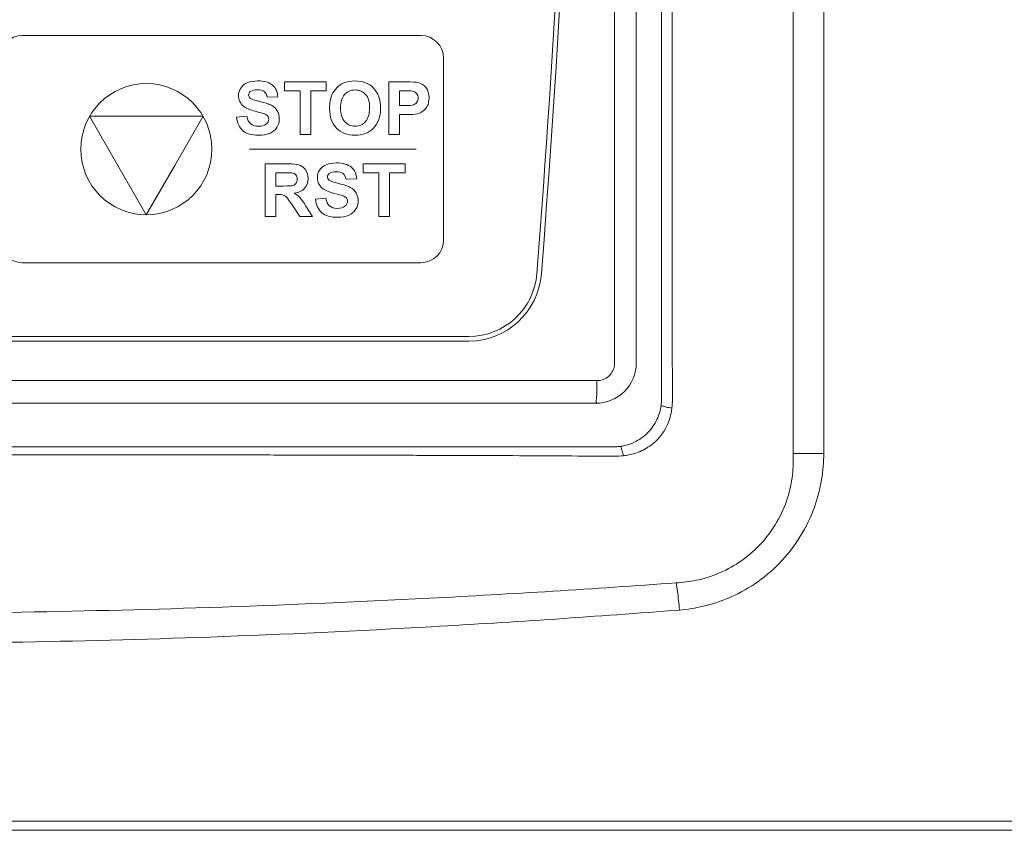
# Model space of a CAD drawing. Header units: millimetres. Extents: x -473 to 23648, y -382 to 1866.
# Tile 106 of 256: x 5145 to 5189, y 158 to 194. Entities that reach past the tile are written whole.
import ezdxf

# ---------------------------------------------------------------- set-up
doc = ezdxf.new("R2010")
doc.units = ezdxf.units.MM
doc.header["$LTSCALE"] = 80
doc.header["$PDMODE"] = 3
doc.header["$PDSIZE"] = 0.3
doc.layers.get('0').update_dxf_attribs({"linetype": 'CONTINUOUS'})
doc.styles.get("Standard").update_dxf_attribs({"font": 'technic_.ttf', "width": 0.7})
doc.dimstyles.get("Standard").update_dxf_attribs({"dimtxt": 3, "dimasz": 3, "dimexe": 0.18, "dimexo": 0.0625, "dimgap": 0.09, "dimtad": 1, "dimdsep": 46, "dimtxsty": 'Standard', "dimcen": 0.09, "dimadec": 0, "dimazin": 0, "dimtol": 1, "dimtp": 0.01, "dimtm": 0.01, "dimtfac": 1, "dimtofl": 0, "dimtmove": 0, "dimatfit": 3, "dimfxl": 1, "dimtolj": 1, "dimarcsym": 0})

# ---------------------------------------------------------------- blocks, each defined once
blk = doc.blocks.new('*D43')
at = {"color": 0, "lineweight": 0, "transparency": 16777216}
for p, q in [((5138.908, 318.41), (5249.944, 318.41)), ((5248.144, 310.41), (5248.144, 172.017)), ((5248.144, -5.056), (5248.144, 133.337)), ((5218.9, -13.056), (5249.944, -13.056))]:
    blk.add_line(p, q, dxfattribs=at)
for p in [(5137.108, 318.41), (5217.1, -13.056), (5248.144, -13.056)]:
    blk.add_point(p, dxfattribs=at)
for points in [[(5249.478, 310.41), (5246.811, 310.41), (5248.144, 318.41)], [(5246.811, -5.056), (5249.478, -5.056), (5248.144, -13.056)]]:
    blk.add_solid(points, dxfattribs=at)
at = {"color": 0, "lineweight": 0, "transparency": 16777216, "insert": (5248.144, 152.677), "char_height": 15, "attachment_point": 5, "rotation": 90}
blk.add_mtext('\\A1;331.5', dxfattribs=at)

msp = doc.modelspace()

# ---------------------------------------------------------------- linework, layer by layer
at = {"color": 0, "linetype": 'Continuous', "lineweight": 0}
for p, q in [((5171.632, 178.997), (5171.632, 284.397)), ((5172.583, 178.998), (5172.583, 284.398)), ((5173.697, 216.816), (5173.696, 177.399)), ((5108.997, 180.164), (5165.22, 180.164)), ((5165.22, 179.964), (5108.997, 179.964)), ((5103.361, 178.224), (5170.856, 178.224))]:
    msp.add_line(p, q, dxfattribs=at)
at = {"linetype": 'Continuous', "lineweight": 0}
for p, q in [((5052.119, 158.844), (5222.098, 158.844)), ((5052.619, 158.444), (5221.598, 158.444))]:
    msp.add_line(p, q, dxfattribs=at)
at = {"color": 0, "linetype": 'Continuous', "lineweight": 0}
for centre, radius, start, end in [((4547.508, 231.5), 622.8, 355.525768, 4.48928), ((4547.508, 231.5), 622.6, 355.525768, 1.182237), ((5165.22, 183.164), 3, 270, 355.5258), ((5165.22, 183.164), 3.2, 270, 355.5258), ((5170.809, 178.997), 1.774, 269.9832, 0.0031), ((5171.673, 177.4), 2.023, 352.5624, 359.9945), ((5171.097, 177.4), 3.077, 352.744, 359.9708), ((5171.606, 177.322), 2.014, 270.0593, 277.6186), ((5171.646, 177.964), 3.069, 269.5944, 276.9411), ((5180.686, 509.441), 334.424, 269.79432, 270.02537)]:
    msp.add_arc(centre, radius, start, end, dxfattribs=at)
for points, start_tangent, end_tangent in [([(5180.844, 223.24), (5180.842, 215.149), (5180.84, 206.321), (5180.837, 196.71), (5180.835, 186.283), (5180.834, 175.017)], (-0.000235, -1), (-0.000041, -1)), ([(5179.484, 222.376), (5179.484, 212.299), (5179.485, 201.09), (5179.485, 188.679), (5179.485, 175.019)], (0.000044, -1), (-0.000063, -1)), ([(5174.16, 216.815), (5174.161, 210.043), (5174.163, 203.934), (5174.164, 198.403), (5174.166, 193.389), (5174.168, 188.826), (5174.169, 184.655), (5174.171, 180.847), (5174.173, 177.398)], (0.00019, -1), (0.000614, -1)), ([(5170.856, 178.224), (5171.096, 178.261), (5171.312, 178.371), (5171.483, 178.542), (5171.594, 178.758), (5171.632, 178.997)], (0.999999, -0.001222), (0.000092, 1)), ([(5170.856, 178.224), (5170.852, 177.844), (5170.842, 177.522), (5170.827, 177.304), (5170.808, 177.224)], (-0.000669, -1), (-0.960024, -0.279918)), ([(5103.409, 177.224), (5125.871, 177.234), (5148.346, 177.234), (5170.808, 177.224)], (1, 0.000669), (1, -0.000669)), ([(5173.679, 177.138), (5173.594, 176.761), (5173.453, 176.427), (5173.263, 176.13), (5173.029, 175.872), (5172.78, 175.673), (5172.537, 175.53), (5172.303, 175.43), (5172.08, 175.363), (5171.873, 175.325)], (-0.129493, -0.99158), (-0.991174, -0.132569)), ([(5174.149, 177.011), (5174.063, 176.568), (5173.903, 176.172), (5173.679, 175.819), (5173.401, 175.519), (5173.101, 175.289), (5172.807, 175.127), (5172.523, 175.018), (5172.258, 174.951), (5172.017, 174.917)], (-0.09025, -0.995919), (-0.996346, -0.08541)), ([(5174.149, 177.011), (5173.903, 177.06), (5173.741, 177.104), (5173.679, 177.138)], (-0.984443, 0.175702), (-0.2822, 0.959356)), ([(5171.608, 175.308), (5169.472, 175.306), (5167.146, 175.305), (5164.628, 175.305), (5161.908, 175.304), (5158.977, 175.303), (5155.855, 175.303), (5152.926, 175.303), (5150.404, 175.302), (5148.125, 175.302), (5145.936, 175.302), (5143.731, 175.302), (5141.496, 175.302), (5139.26, 175.302), (5137.108, 175.302)], (-1, -0.000689), (-1, 0)), ([(5172.017, 174.917), (5171.964, 175.133), (5171.915, 175.273), (5171.873, 175.325)], (-0.209226, 0.977867), (-0.985604, 0.16907)), ([(5171.624, 174.895), (5169.482, 174.909), (5167.154, 174.921), (5164.633, 174.93), (5161.912, 174.938), (5158.98, 174.945), (5155.857, 174.951), (5152.928, 174.955), (5150.406, 174.957), (5148.126, 174.959), (5145.938, 174.961), (5143.732, 174.962), (5141.497, 174.963), (5139.26, 174.964), (5137.108, 174.964)], (-0.999973, 0.007383), (-1, 0)), ([(5179.485, 175.019), (5179.459, 174.079), (5179.241, 173.06), (5178.774, 172.005), (5178.028, 171.005), (5177.107, 170.228), (5176.149, 169.721), (5175.215, 169.437), (5174.34, 169.327)], (0.066294, -0.9978), (-0.999221, -0.039453)), ([(5180.834, 175.017), (5180.738, 173.873), (5180.421, 172.649), (5179.817, 171.39), (5178.897, 170.201), (5177.788, 169.274), (5176.641, 168.656), (5175.531, 168.294), (5174.484, 168.13)], (0.001916, -0.999998), (-0.997045, -0.076824)), ([(5174.34, 169.327), (5163.481, 168.649), (5153.755, 168.239), (5145.008, 168.028), (5137.108, 167.966)], (-0.997298, -0.073459), (-1, 0)), ([(5174.484, 168.13), (5174.446, 168.554), (5174.397, 168.959), (5174.34, 169.327)], (-0.076411, 0.997076), (-0.171634, 0.985161)), ([(5174.484, 168.13), (5163.593, 167.396), (5153.83, 166.943), (5145.044, 166.71), (5137.108, 166.643)], (-0.997007, -0.077313), (-1, 0))]:
    msp.add_spline(points, degree=3, dxfattribs=dict(at, start_tangent=start_tangent, end_tangent=end_tangent))
at = {"lineweight": 0}
for points, knots in [([(5145.567, 193.407), (5145.567, 193.407), (5163.108, 193.407), (5163.108, 193.407), (5163.108, 193.407), (5163.659, 193.407), (5164.108, 192.957), (5164.108, 192.407), (5164.108, 192.407), (5164.108, 192.407), (5164.108, 184.407), (5164.108, 184.407), (5164.108, 184.407), (5164.108, 183.857), (5163.658, 183.407), (5163.108, 183.407), (5163.108, 183.407), (5163.108, 183.407), (5145.567, 183.407), (5145.567, 183.407), (5145.567, 183.407), (5145.017, 183.407), (5144.567, 183.857), (5144.567, 184.407), (5144.567, 184.407), (5144.567, 184.407), (5144.567, 192.407), (5144.567, 192.407), (5144.567, 192.407), (5144.567, 192.957), (5145.017, 193.407), (5145.567, 193.407)], [0, 0, 0, 0, 0.125, 0.125, 0.125, 0.125, 0.25, 0.25, 0.25, 0.25, 0.375, 0.375, 0.375, 0.375, 0.5, 0.5, 0.5, 0.5, 0.625, 0.625, 0.625, 0.625, 0.75, 0.75, 0.75, 0.75, 0.875, 0.875, 0.875, 0.875, 1, 1, 1, 1]), ([(5161.697, 189.056), (5161.697, 189.056), (5161.697, 191.368), (5161.697, 191.368), (5161.697, 191.368), (5161.697, 191.368), (5162.446, 191.368), (5162.446, 191.368), (5162.446, 191.368), (5162.73, 191.368), (5162.915, 191.356), (5163.001, 191.333), (5163.001, 191.333), (5163.133, 191.298), (5163.245, 191.223), (5163.334, 191.107), (5163.334, 191.107), (5163.423, 190.991), (5163.468, 190.84), (5163.468, 190.657), (5163.468, 190.657), (5163.468, 190.515), (5163.442, 190.395), (5163.39, 190.299), (5163.39, 190.299), (5163.339, 190.202), (5163.274, 190.126), (5163.194, 190.071), (5163.194, 190.071), (5163.115, 190.016), (5163.034, 189.979), (5162.952, 189.961), (5162.952, 189.961), (5162.841, 189.939), (5162.679, 189.928), (5162.468, 189.928), (5162.468, 189.928), (5162.468, 189.928), (5162.164, 189.928), (5162.164, 189.928), (5162.164, 189.928), (5162.164, 189.928), (5162.164, 189.056), (5162.164, 189.056), (5162.164, 189.056), (5162.164, 189.056), (5161.697, 189.056), (5161.697, 189.056)], [0, 0, 0, 0, 0.083333, 0.083333, 0.083333, 0.083333, 0.166667, 0.166667, 0.166667, 0.166667, 0.25, 0.25, 0.25, 0.25, 0.333333, 0.333333, 0.333333, 0.333333, 0.416667, 0.416667, 0.416667, 0.416667, 0.5, 0.5, 0.5, 0.5, 0.583333, 0.583333, 0.583333, 0.583333, 0.666667, 0.666667, 0.666667, 0.666667, 0.75, 0.75, 0.75, 0.75, 0.833333, 0.833333, 0.833333, 0.833333, 0.916667, 0.916667, 0.916667, 0.916667, 1, 1, 1, 1]), ([(5151.026, 185.52), (5149.433, 185.52), (5148.142, 186.812), (5148.142, 188.404), (5148.142, 188.404), (5148.142, 189.997), (5149.433, 191.289), (5151.026, 191.289), (5151.026, 191.289), (5152.619, 191.289), (5153.911, 189.997), (5153.911, 188.404), (5153.911, 188.404), (5153.911, 186.812), (5152.619, 185.52), (5151.026, 185.52)], [0, 0, 0, 0, 0.25, 0.25, 0.25, 0.25, 0.5, 0.5, 0.5, 0.5, 0.75, 0.75, 0.75, 0.75, 1, 1, 1, 1]), ([(5154.998, 189.808), (5154.998, 189.808), (5155.452, 189.853), (5155.452, 189.853), (5155.452, 189.853), (5155.479, 189.7), (5155.535, 189.588), (5155.619, 189.516), (5155.619, 189.516), (5155.702, 189.445), (5155.815, 189.409), (5155.957, 189.409), (5155.957, 189.409), (5156.107, 189.409), (5156.22, 189.441), (5156.296, 189.505), (5156.296, 189.505), (5156.373, 189.569), (5156.411, 189.643), (5156.411, 189.728), (5156.411, 189.728), (5156.411, 189.783), (5156.395, 189.829), (5156.363, 189.867), (5156.363, 189.867), (5156.331, 189.906), (5156.275, 189.939), (5156.195, 189.967), (5156.195, 189.967), (5156.14, 189.987), (5156.015, 190.02), (5155.821, 190.069), (5155.821, 190.069), (5155.571, 190.13), (5155.395, 190.207), (5155.295, 190.297), (5155.295, 190.297), (5155.153, 190.424), (5155.081, 190.579), (5155.081, 190.762), (5155.081, 190.762), (5155.081, 190.88), (5155.115, 190.99), (5155.182, 191.093), (5155.182, 191.093), (5155.248, 191.195), (5155.345, 191.273), (5155.47, 191.327), (5155.47, 191.327), (5155.596, 191.38), (5155.747, 191.407), (5155.925, 191.407), (5155.925, 191.407), (5156.216, 191.407), (5156.434, 191.344), (5156.581, 191.217), (5156.581, 191.217), (5156.727, 191.089), (5156.804, 190.92), (5156.811, 190.707), (5156.811, 190.707), (5156.811, 190.707), (5156.345, 190.687), (5156.345, 190.687), (5156.345, 190.687), (5156.325, 190.805), (5156.282, 190.891), (5156.216, 190.943), (5156.216, 190.943), (5156.15, 190.995), (5156.052, 191.021), (5155.921, 191.021), (5155.921, 191.021), (5155.785, 191.021), (5155.678, 190.993), (5155.602, 190.937), (5155.602, 190.937), (5155.552, 190.902), (5155.528, 190.854), (5155.528, 190.794), (5155.528, 190.794), (5155.528, 190.739), (5155.551, 190.692), (5155.597, 190.654), (5155.597, 190.654), (5155.656, 190.604), (5155.799, 190.552), (5156.026, 190.499), (5156.026, 190.499), (5156.253, 190.445), (5156.421, 190.39), (5156.53, 190.333), (5156.53, 190.333), (5156.639, 190.275), (5156.724, 190.197), (5156.786, 190.098), (5156.786, 190.098), (5156.847, 189.998), (5156.878, 189.875), (5156.878, 189.73), (5156.878, 189.73), (5156.878, 189.597), (5156.841, 189.473), (5156.767, 189.358), (5156.767, 189.358), (5156.694, 189.242), (5156.59, 189.156), (5156.455, 189.1), (5156.455, 189.1), (5156.321, 189.043), (5156.153, 189.015), (5155.952, 189.015), (5155.952, 189.015), (5155.66, 189.015), (5155.435, 189.083), (5155.278, 189.218), (5155.278, 189.218), (5155.122, 189.353), (5155.028, 189.55), (5154.998, 189.808)], [0, 0, 0, 0, 0.033333, 0.033333, 0.033333, 0.033333, 0.066667, 0.066667, 0.066667, 0.066667, 0.1, 0.1, 0.1, 0.1, 0.133333, 0.133333, 0.133333, 0.133333, 0.166667, 0.166667, 0.166667, 0.166667, 0.2, 0.2, 0.2, 0.2, 0.233333, 0.233333, 0.233333, 0.233333, 0.266667, 0.266667, 0.266667, 0.266667, 0.3, 0.3, 0.3, 0.3, 0.333333, 0.333333, 0.333333, 0.333333, 0.366667, 0.366667, 0.366667, 0.366667, 0.4, 0.4, 0.4, 0.4, 0.433333, 0.433333, 0.433333, 0.433333, 0.466667, 0.466667, 0.466667, 0.466667, 0.5, 0.5, 0.5, 0.5, 0.533333, 0.533333, 0.533333, 0.533333, 0.566667, 0.566667, 0.566667, 0.566667, 0.6, 0.6, 0.6, 0.6, 0.633333, 0.633333, 0.633333, 0.633333, 0.666667, 0.666667, 0.666667, 0.666667, 0.7, 0.7, 0.7, 0.7, 0.733333, 0.733333, 0.733333, 0.733333, 0.766667, 0.766667, 0.766667, 0.766667, 0.8, 0.8, 0.8, 0.8, 0.833333, 0.833333, 0.833333, 0.833333, 0.866667, 0.866667, 0.866667, 0.866667, 0.9, 0.9, 0.9, 0.9, 0.933333, 0.933333, 0.933333, 0.933333, 0.966667, 0.966667, 0.966667, 0.966667, 1, 1, 1, 1]), ([(5157.791, 189.056), (5157.791, 189.056), (5157.791, 190.977), (5157.791, 190.977), (5157.791, 190.977), (5157.791, 190.977), (5157.105, 190.977), (5157.105, 190.977), (5157.105, 190.977), (5157.105, 190.977), (5157.105, 191.368), (5157.105, 191.368), (5157.105, 191.368), (5157.105, 191.368), (5158.942, 191.368), (5158.942, 191.368), (5158.942, 191.368), (5158.942, 191.368), (5158.942, 190.977), (5158.942, 190.977), (5158.942, 190.977), (5158.942, 190.977), (5158.258, 190.977), (5158.258, 190.977), (5158.258, 190.977), (5158.258, 190.977), (5158.258, 189.056), (5158.258, 189.056), (5158.258, 189.056), (5158.258, 189.056), (5157.791, 189.056), (5157.791, 189.056)], [0, 0, 0, 0, 0.125, 0.125, 0.125, 0.125, 0.25, 0.25, 0.25, 0.25, 0.375, 0.375, 0.375, 0.375, 0.5, 0.5, 0.5, 0.5, 0.625, 0.625, 0.625, 0.625, 0.75, 0.75, 0.75, 0.75, 0.875, 0.875, 0.875, 0.875, 1, 1, 1, 1]), ([(5159.09, 190.198), (5159.09, 190.434), (5159.125, 190.631), (5159.196, 190.791), (5159.196, 190.791), (5159.249, 190.908), (5159.32, 191.014), (5159.411, 191.108), (5159.411, 191.108), (5159.502, 191.201), (5159.602, 191.271), (5159.71, 191.316), (5159.71, 191.316), (5159.854, 191.377), (5160.02, 191.407), (5160.208, 191.407), (5160.208, 191.407), (5160.549, 191.407), (5160.821, 191.302), (5161.026, 191.09), (5161.026, 191.09), (5161.231, 190.879), (5161.333, 190.585), (5161.333, 190.209), (5161.333, 190.209), (5161.333, 189.836), (5161.231, 189.544), (5161.028, 189.333), (5161.028, 189.333), (5160.825, 189.122), (5160.554, 189.017), (5160.215, 189.017), (5160.215, 189.017), (5159.871, 189.017), (5159.597, 189.122), (5159.395, 189.331), (5159.395, 189.331), (5159.192, 189.541), (5159.09, 189.83), (5159.09, 190.198)], [0, 0, 0, 0, 0.1, 0.1, 0.1, 0.1, 0.2, 0.2, 0.2, 0.2, 0.3, 0.3, 0.3, 0.3, 0.4, 0.4, 0.4, 0.4, 0.5, 0.5, 0.5, 0.5, 0.6, 0.6, 0.6, 0.6, 0.7, 0.7, 0.7, 0.7, 0.8, 0.8, 0.8, 0.8, 0.9, 0.9, 0.9, 0.9, 1, 1, 1, 1]), ([(5159.571, 190.213), (5159.571, 189.952), (5159.632, 189.753), (5159.752, 189.618), (5159.752, 189.618), (5159.874, 189.483), (5160.027, 189.416), (5160.213, 189.416), (5160.213, 189.416), (5160.399, 189.416), (5160.552, 189.482), (5160.671, 189.617), (5160.671, 189.617), (5160.79, 189.751), (5160.85, 189.952), (5160.85, 190.22), (5160.85, 190.22), (5160.85, 190.485), (5160.792, 190.682), (5160.676, 190.813), (5160.676, 190.813), (5160.56, 190.943), (5160.405, 191.008), (5160.213, 191.008), (5160.213, 191.008), (5160.021, 191.008), (5159.866, 190.942), (5159.748, 190.81), (5159.748, 190.81), (5159.63, 190.678), (5159.571, 190.48), (5159.571, 190.213)], [0, 0, 0, 0, 0.125, 0.125, 0.125, 0.125, 0.25, 0.25, 0.25, 0.25, 0.375, 0.375, 0.375, 0.375, 0.5, 0.5, 0.5, 0.5, 0.625, 0.625, 0.625, 0.625, 0.75, 0.75, 0.75, 0.75, 0.875, 0.875, 0.875, 0.875, 1, 1, 1, 1]), ([(5162.164, 190.977), (5162.164, 190.977), (5162.164, 190.321), (5162.164, 190.321), (5162.164, 190.321), (5162.164, 190.321), (5162.419, 190.321), (5162.419, 190.321), (5162.419, 190.321), (5162.603, 190.321), (5162.726, 190.333), (5162.788, 190.357), (5162.788, 190.357), (5162.85, 190.381), (5162.899, 190.419), (5162.934, 190.471), (5162.934, 190.471), (5162.969, 190.522), (5162.987, 190.582), (5162.987, 190.65), (5162.987, 190.65), (5162.987, 190.734), (5162.962, 190.804), (5162.913, 190.859), (5162.913, 190.859), (5162.864, 190.913), (5162.801, 190.948), (5162.725, 190.961), (5162.725, 190.961), (5162.669, 190.972), (5162.557, 190.977), (5162.389, 190.977), (5162.389, 190.977), (5162.389, 190.977), (5162.164, 190.977), (5162.164, 190.977)], [0, 0, 0, 0, 0.111111, 0.111111, 0.111111, 0.111111, 0.222222, 0.222222, 0.222222, 0.222222, 0.333333, 0.333333, 0.333333, 0.333333, 0.444444, 0.444444, 0.444444, 0.444444, 0.555556, 0.555556, 0.555556, 0.555556, 0.666667, 0.666667, 0.666667, 0.666667, 0.777778, 0.777778, 0.777778, 0.777778, 0.888889, 0.888889, 0.888889, 0.888889, 1, 1, 1, 1]), ([(5151.026, 185.52), (5151.026, 185.52), (5149.774, 187.689), (5149.774, 187.689), (5149.774, 187.689), (5149.774, 187.689), (5148.522, 189.857), (5148.522, 189.857), (5148.522, 189.857), (5148.522, 189.857), (5151.026, 189.857), (5151.026, 189.857), (5151.026, 189.857), (5151.026, 189.857), (5153.53, 189.857), (5153.53, 189.857), (5153.53, 189.857), (5153.53, 189.857), (5152.278, 187.689), (5152.278, 187.689), (5152.278, 187.689), (5152.278, 187.689), (5151.026, 185.52), (5151.026, 185.52)], [0, 0, 0, 0, 0.166667, 0.166667, 0.166667, 0.166667, 0.333333, 0.333333, 0.333333, 0.333333, 0.5, 0.5, 0.5, 0.5, 0.666667, 0.666667, 0.666667, 0.666667, 0.833333, 0.833333, 0.833333, 0.833333, 1, 1, 1, 1]), ([(5156.255, 185.448), (5156.255, 185.448), (5156.255, 187.76), (5156.255, 187.76), (5156.255, 187.76), (5156.255, 187.76), (5157.238, 187.76), (5157.238, 187.76), (5157.238, 187.76), (5157.485, 187.76), (5157.665, 187.739), (5157.777, 187.698), (5157.777, 187.698), (5157.888, 187.656), (5157.978, 187.582), (5158.046, 187.476), (5158.046, 187.476), (5158.113, 187.37), (5158.146, 187.249), (5158.146, 187.112), (5158.146, 187.112), (5158.146, 186.939), (5158.095, 186.795), (5157.993, 186.682), (5157.993, 186.682), (5157.892, 186.569), (5157.739, 186.498), (5157.536, 186.469), (5157.536, 186.469), (5157.637, 186.41), (5157.721, 186.345), (5157.786, 186.274), (5157.786, 186.274), (5157.852, 186.204), (5157.94, 186.079), (5158.052, 185.899), (5158.052, 185.899), (5158.052, 185.899), (5158.334, 185.448), (5158.334, 185.448), (5158.334, 185.448), (5158.334, 185.448), (5157.776, 185.448), (5157.776, 185.448), (5157.776, 185.448), (5157.776, 185.448), (5157.439, 185.952), (5157.439, 185.952), (5157.439, 185.952), (5157.318, 186.131), (5157.237, 186.244), (5157.193, 186.291), (5157.193, 186.291), (5157.148, 186.338), (5157.102, 186.37), (5157.052, 186.387), (5157.052, 186.387), (5157.003, 186.405), (5156.924, 186.413), (5156.817, 186.413), (5156.817, 186.413), (5156.817, 186.413), (5156.723, 186.413), (5156.723, 186.413), (5156.723, 186.413), (5156.723, 186.413), (5156.723, 185.448), (5156.723, 185.448), (5156.723, 185.448), (5156.723, 185.448), (5156.255, 185.448), (5156.255, 185.448)], [0, 0, 0, 0, 0.055556, 0.055556, 0.055556, 0.055556, 0.111111, 0.111111, 0.111111, 0.111111, 0.166667, 0.166667, 0.166667, 0.166667, 0.222222, 0.222222, 0.222222, 0.222222, 0.277778, 0.277778, 0.277778, 0.277778, 0.333333, 0.333333, 0.333333, 0.333333, 0.388889, 0.388889, 0.388889, 0.388889, 0.444444, 0.444444, 0.444444, 0.444444, 0.5, 0.5, 0.5, 0.5, 0.555556, 0.555556, 0.555556, 0.555556, 0.611111, 0.611111, 0.611111, 0.611111, 0.666667, 0.666667, 0.666667, 0.666667, 0.722222, 0.722222, 0.722222, 0.722222, 0.777778, 0.777778, 0.777778, 0.777778, 0.833333, 0.833333, 0.833333, 0.833333, 0.888889, 0.888889, 0.888889, 0.888889, 0.944444, 0.944444, 0.944444, 0.944444, 1, 1, 1, 1]), ([(5158.468, 186.2), (5158.468, 186.2), (5158.922, 186.245), (5158.922, 186.245), (5158.922, 186.245), (5158.949, 186.092), (5159.005, 185.98), (5159.089, 185.908), (5159.089, 185.908), (5159.172, 185.837), (5159.285, 185.801), (5159.427, 185.801), (5159.427, 185.801), (5159.577, 185.801), (5159.691, 185.833), (5159.766, 185.897), (5159.766, 185.897), (5159.843, 185.961), (5159.881, 186.035), (5159.881, 186.12), (5159.881, 186.12), (5159.881, 186.175), (5159.865, 186.221), (5159.833, 186.259), (5159.833, 186.259), (5159.801, 186.298), (5159.745, 186.332), (5159.665, 186.36), (5159.665, 186.36), (5159.61, 186.379), (5159.485, 186.412), (5159.291, 186.461), (5159.291, 186.461), (5159.041, 186.523), (5158.865, 186.599), (5158.765, 186.689), (5158.765, 186.689), (5158.623, 186.816), (5158.552, 186.971), (5158.552, 187.155), (5158.552, 187.155), (5158.552, 187.272), (5158.585, 187.382), (5158.652, 187.485), (5158.652, 187.485), (5158.718, 187.587), (5158.815, 187.665), (5158.94, 187.719), (5158.94, 187.719), (5159.066, 187.772), (5159.217, 187.799), (5159.395, 187.799), (5159.395, 187.799), (5159.686, 187.799), (5159.904, 187.736), (5160.051, 187.609), (5160.051, 187.609), (5160.197, 187.481), (5160.274, 187.312), (5160.282, 187.099), (5160.282, 187.099), (5160.282, 187.099), (5159.815, 187.079), (5159.815, 187.079), (5159.815, 187.079), (5159.795, 187.198), (5159.752, 187.283), (5159.686, 187.335), (5159.686, 187.335), (5159.621, 187.387), (5159.522, 187.413), (5159.391, 187.413), (5159.391, 187.413), (5159.255, 187.413), (5159.148, 187.385), (5159.072, 187.329), (5159.072, 187.329), (5159.023, 187.294), (5158.998, 187.246), (5158.998, 187.186), (5158.998, 187.186), (5158.998, 187.131), (5159.021, 187.085), (5159.067, 187.046), (5159.067, 187.046), (5159.126, 186.996), (5159.269, 186.945), (5159.496, 186.891), (5159.496, 186.891), (5159.723, 186.837), (5159.891, 186.782), (5160, 186.725), (5160, 186.725), (5160.109, 186.667), (5160.194, 186.589), (5160.256, 186.49), (5160.256, 186.49), (5160.317, 186.39), (5160.348, 186.267), (5160.348, 186.122), (5160.348, 186.122), (5160.348, 185.989), (5160.311, 185.865), (5160.237, 185.75), (5160.237, 185.75), (5160.164, 185.634), (5160.06, 185.548), (5159.925, 185.492), (5159.925, 185.492), (5159.791, 185.435), (5159.623, 185.407), (5159.422, 185.407), (5159.422, 185.407), (5159.13, 185.407), (5158.905, 185.475), (5158.749, 185.61), (5158.749, 185.61), (5158.592, 185.745), (5158.498, 185.942), (5158.468, 186.2)], [0, 0, 0, 0, 0.033333, 0.033333, 0.033333, 0.033333, 0.066667, 0.066667, 0.066667, 0.066667, 0.1, 0.1, 0.1, 0.1, 0.133333, 0.133333, 0.133333, 0.133333, 0.166667, 0.166667, 0.166667, 0.166667, 0.2, 0.2, 0.2, 0.2, 0.233333, 0.233333, 0.233333, 0.233333, 0.266667, 0.266667, 0.266667, 0.266667, 0.3, 0.3, 0.3, 0.3, 0.333333, 0.333333, 0.333333, 0.333333, 0.366667, 0.366667, 0.366667, 0.366667, 0.4, 0.4, 0.4, 0.4, 0.433333, 0.433333, 0.433333, 0.433333, 0.466667, 0.466667, 0.466667, 0.466667, 0.5, 0.5, 0.5, 0.5, 0.533333, 0.533333, 0.533333, 0.533333, 0.566667, 0.566667, 0.566667, 0.566667, 0.6, 0.6, 0.6, 0.6, 0.633333, 0.633333, 0.633333, 0.633333, 0.666667, 0.666667, 0.666667, 0.666667, 0.7, 0.7, 0.7, 0.7, 0.733333, 0.733333, 0.733333, 0.733333, 0.766667, 0.766667, 0.766667, 0.766667, 0.8, 0.8, 0.8, 0.8, 0.833333, 0.833333, 0.833333, 0.833333, 0.866667, 0.866667, 0.866667, 0.866667, 0.9, 0.9, 0.9, 0.9, 0.933333, 0.933333, 0.933333, 0.933333, 0.966667, 0.966667, 0.966667, 0.966667, 1, 1, 1, 1]), ([(5161.261, 185.448), (5161.261, 185.448), (5161.261, 187.369), (5161.261, 187.369), (5161.261, 187.369), (5161.261, 187.369), (5160.575, 187.369), (5160.575, 187.369), (5160.575, 187.369), (5160.575, 187.369), (5160.575, 187.76), (5160.575, 187.76), (5160.575, 187.76), (5160.575, 187.76), (5162.412, 187.76), (5162.412, 187.76), (5162.412, 187.76), (5162.412, 187.76), (5162.412, 187.369), (5162.412, 187.369), (5162.412, 187.369), (5162.412, 187.369), (5161.728, 187.369), (5161.728, 187.369), (5161.728, 187.369), (5161.728, 187.369), (5161.728, 185.448), (5161.728, 185.448), (5161.728, 185.448), (5161.728, 185.448), (5161.261, 185.448), (5161.261, 185.448)], [0, 0, 0, 0, 0.125, 0.125, 0.125, 0.125, 0.25, 0.25, 0.25, 0.25, 0.375, 0.375, 0.375, 0.375, 0.5, 0.5, 0.5, 0.5, 0.625, 0.625, 0.625, 0.625, 0.75, 0.75, 0.75, 0.75, 0.875, 0.875, 0.875, 0.875, 1, 1, 1, 1]), ([(5156.723, 186.783), (5156.723, 186.783), (5157.068, 186.783), (5157.068, 186.783), (5157.068, 186.783), (5157.292, 186.783), (5157.432, 186.792), (5157.487, 186.811), (5157.487, 186.811), (5157.543, 186.829), (5157.587, 186.862), (5157.618, 186.909), (5157.618, 186.909), (5157.65, 186.955), (5157.666, 187.012), (5157.666, 187.082), (5157.666, 187.082), (5157.666, 187.16), (5157.645, 187.222), (5157.603, 187.27), (5157.603, 187.27), (5157.562, 187.318), (5157.503, 187.348), (5157.427, 187.361), (5157.427, 187.361), (5157.39, 187.366), (5157.276, 187.369), (5157.086, 187.369), (5157.086, 187.369), (5157.086, 187.369), (5156.723, 187.369), (5156.723, 187.369), (5156.723, 187.369), (5156.723, 187.369), (5156.723, 186.783), (5156.723, 186.783)], [0, 0, 0, 0, 0.111111, 0.111111, 0.111111, 0.111111, 0.222222, 0.222222, 0.222222, 0.222222, 0.333333, 0.333333, 0.333333, 0.333333, 0.444444, 0.444444, 0.444444, 0.444444, 0.555556, 0.555556, 0.555556, 0.555556, 0.666667, 0.666667, 0.666667, 0.666667, 0.777778, 0.777778, 0.777778, 0.777778, 0.888889, 0.888889, 0.888889, 0.888889, 1, 1, 1, 1])]:
    msp.add_open_spline(points, degree=3, knots=knots, dxfattribs=at)
msp.add_open_spline([(5155.57, 188.407), (5155.57, 188.407), (5162.897, 188.407), (5162.897, 188.407)], degree=3, dxfattribs=at)

# ---------------------------------------------------------------- dimensions: what is measured, and where the dimension line sits
at = {"color": 3, "lineweight": 0}
dim = msp.add_linear_dim(base=(5248.144, -13.056), p1=(5137.108, 318.41), p2=(5217.1, -13.056), angle=90, dimstyle='Standard', override={"dimtxt": 15, "dimasz": 8, "dimexe": 1.8, "dimexo": 1.8, "dimtad": 0, "dimdec": 1, "dimzin": 0, "dimdsep": 0, "dimcen": 0.5, "dimtol": 0, "dimtdec": 4, "dimtzin": 0, "dimlwd": 0, "dimlwe": 0}, dxfattribs=at)
dim.commit()
dim.dimension.update_dxf_attribs({"geometry": '*D43', "text_midpoint": (5248.144, 152.677), "dimtype": 160})

doc.saveas('drawing.dxf')
